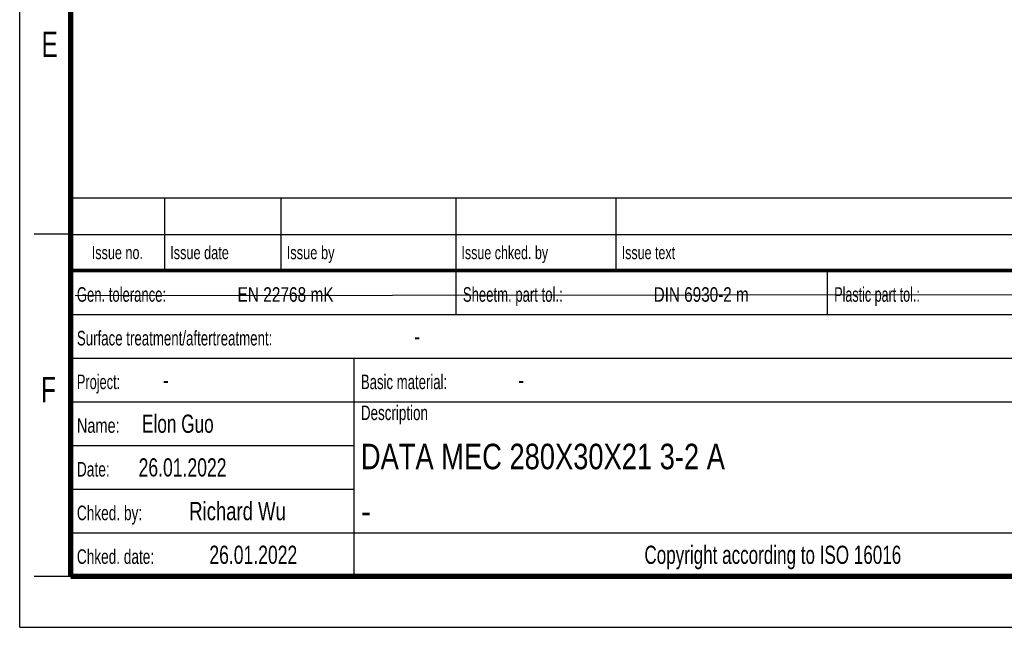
# Model space of a CAD drawing. Header units: millimetres. Extents: x 0 to 210, y 0 to 297.
# Tile 1 of 13: x 0 to 135, y 0 to 83. Entities that reach past the tile are written whole.
import ezdxf
from ezdxf.enums import TextEntityAlignment as Align

# ---------------------------------------------------------------- set-up
doc = ezdxf.new("R2010")
doc.units = ezdxf.units.MM
doc.header["$LTSCALE"] = 19.36
doc.layers.get('0').update_dxf_attribs({"linetype": 'CONTINUOUS'})
doc.layers.add('Z_NOTICE', color=7, linetype='CONTINUOUS')
doc.styles.add('TEXTSTYLE_2', font='txt', dxfattribs={"width": 0.75})

msp = doc.modelspace()

# ---------------------------------------------------------------- linework, layer by layer
at = {"color": 2, "linetype": 'CONTINUOUS'}
for p, q in [((0, 0), (0, 297)), ((6.9136, 48.9602), (6.9136, 58.9602)), ((6.9136, 58.9602), (202.9136, 58.9602)), ((19.9136, 48.9602), (19.9136, 58.9602)), ((35.9136, 48.9602), (35.9136, 58.9602)), ((59.9136, 48.9602), (59.9136, 58.9602)), ((81.9136, 48.9602), (81.9136, 58.9602)), ((7, 54), (2, 54)), ((6.9136, 53.9602), (202.9136, 53.9602)), ((6.9135, 6.9601), (6.9135, 48.9601)), ((6.9135, 48.9601), (202.9135, 48.9601)), ((6.9136, 48.9602), (202.9136, 48.9602)), ((59.9135, 42.9601), (59.9135, 48.9601)), ((110.9135, 42.9601), (110.9135, 48.9601)), ((6.9135, 42.9601), (202.9135, 42.9601)), ((6.9135, 36.9601), (181.9135, 36.9601)), ((45.9135, 6.9601), (45.9135, 36.9601)), ((6.9135, 30.9601), (202.9135, 30.9601)), ((6.9135, 24.9601), (45.9135, 24.9601)), ((6.9135, 18.9601), (45.9135, 18.9601)), ((6.9135, 12.9601), (160.9135, 12.9601)), ((7, 7), (2, 7)), ((6.9135, 6.9601), (202.9135, 6.9601)), ((0, 0), (210, 0))]:
    msp.add_line(p, q, dxfattribs=at)
at = {"color": 7, "linetype": 'CONTINUOUS'}
for p, q in [((7.6209, 45.5841), (159.8298, 45.7185)), ((0, 0), (210, 0))]:
    msp.add_line(p, q, dxfattribs=at)
for points, const_width in [([(7, 7), (7, 290)], 0.7), ([(7, 49), (203, 49)], 0.5), ([(7, 7), (203, 7)], 0.7)]:
    msp.add_lwpolyline(points, dxfattribs=dict(at, const_width=const_width))

# ---------------------------------------------------------------- texts
at = {"color": 5, "linetype": 'CONTINUOUS', "style": 'TEXTSTYLE_2', "width": 0.714286}
for s, p in [('E', (3.0025, 78.3025)), ('F', (2.9222, 30.897))]:
    msp.add_text(s, height=3.5, dxfattribs=at).set_placement(p)
at = {"layer": 'Z_NOTICE', "color": 5, "linetype": 'CONTINUOUS', "style": 'TEXTSTYLE_2'}
for s, height, width, p in [('Issue no.', 1.8, 0.719577, (13.4136, 50.5602)), ('Copyright according to ISO 16016', 2.5, 0.700149, (103.4135, 8.7101))]:
    msp.add_text(s, height=height, dxfattribs=dict(at, width=width)).set_placement(p, align=Align.CENTER)
for s, height, width, p in [('Issue date ', 1.8, 0.725108, (20.6636, 50.5602)), ('Issue by ', 1.8, 0.732804, (36.6636, 50.5602)), ('Issue chked. by', 1.8, 0.711111, (60.6636, 50.5602)), ('Issue text ', 1.8, 0.712121, (82.6636, 50.5602)), ('Gen. tolerance:', 2, 0.669841, (7.851, 44.7101)), ('EN 22768 mK', 2, 0.792208, (29.9106, 44.7101)), ('Sheetm. part tol.:', 2, 0.67328, (60.851, 44.7101)), ('DIN 6930-2 m', 2, 0.78373, (87.0534, 44.7101)), ('Plastic part tol.:', 2, 0.642857, (111.851, 44.7101)), ('Surface treatment/aftertreatment: ', 2, 0.681373, (7.851, 38.7101)), ('-', 2.5, 0.714286, (54.1844, 38.7101)), ('Project: ', 2, 0.656085, (7.851, 32.7101)), ('Basic material: ', 2, 0.675595, (46.851, 32.7101)), ('-', 2.5, 0.714286, (19.6606, 32.7101)), ('-', 2.5, 0.714286, (68.4701, 32.7101)), ('Description', 2, 0.688312, (46.851, 28.4601)), ('Name: ', 2, 0.746032, (7.851, 26.7101)), ('Elon Guo', 2.5, 0.705357, (16.8034, 26.7101)), ('26.01.2022', 2.5, 0.721429, (16.3272, 20.7101)), ('Date: ', 2, 0.706349, (7.851, 20.7101)), ('Chked. by: ', 2, 0.701299, (7.851, 14.7101)), ('Richard Wu', 2.5, 0.759524, (23.2796, 14.7101)), ('Chked. date: ', 2, 0.699634, (7.851, 8.7101)), ('26.01.2022', 2.5, 0.721429, (26.0415, 8.7101))]:
    msp.add_text(s, height=height, dxfattribs=dict(at, width=width)).set_placement(p)
at = {"layer": 'Z_NOTICE', "color": 7, "linetype": 'CONTINUOUS', "style": 'TEXTSTYLE_2'}
for s, width, p in [('DATA MEC 280X30X21 3-2 A', 0.800595, (46.851, 21.7101)), ('-', 0.904762, (46.851, 14.2101))]:
    msp.add_text(s, height=3.5, dxfattribs=dict(at, width=width)).set_placement(p)

doc.saveas('drawing.dxf')
